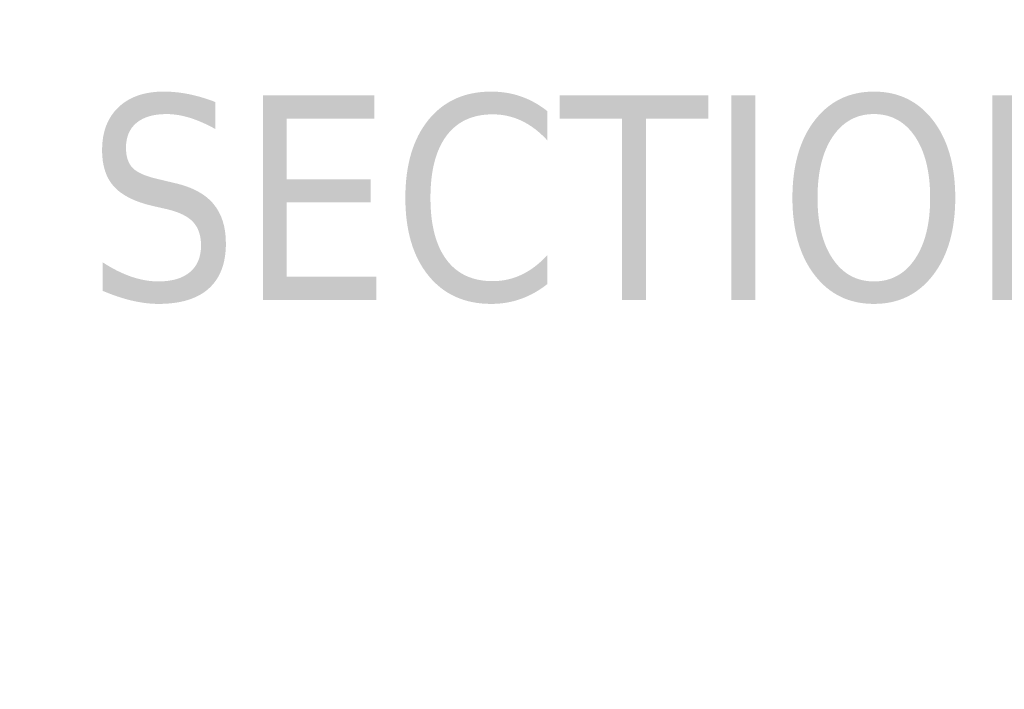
# Model space of a CAD drawing. Header units: inches. Extents: x -374 to 640, y -945 to 1059.
# Tile 117 of 222: x 94.53 to 98.87, y 39.82 to 42.77. Entities that reach past the tile are written whole.
import ezdxf

# ---------------------------------------------------------------- set-up
doc = ezdxf.new("R2010")
doc.units = ezdxf.units.IN
doc.header["$LTSCALE"] = 5
doc.header["$MEASUREMENT"] = 0
doc.layers.add('Symbol (ANSI)', color=7, linetype='Continuous', lineweight=13)
doc.layers.add('Visible Narrow (ANSI)', color=7, linetype='Continuous', lineweight=5)
doc.styles.add('Label Text (ANSI)', font='tahoma.ttf')

msp = doc.modelspace()

# ---------------------------------------------------------------- linework, layer by layer
at = {"layer": 'Visible Narrow (ANSI)'}
for start, end in [(89.30796703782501, 89.30796710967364), (89.98574681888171, 89.98574689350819), (90.66352429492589, 90.66352437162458), (90.69201509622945, 90.69201518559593)]:
    msp.add_arc((132.61238, -437.54305), 507.11098, start, end, dxfattribs=at)

# ---------------------------------------------------------------- texts
at = {"layer": 'Symbol (ANSI)', "insert": (94.82729, 41.51627), "char_height": 0.9, "attachment_point": 7, "style": 'Label Text (ANSI)'}
msp.add_mtext('SECTION B-B', dxfattribs=at)

doc.saveas('drawing.dxf')
